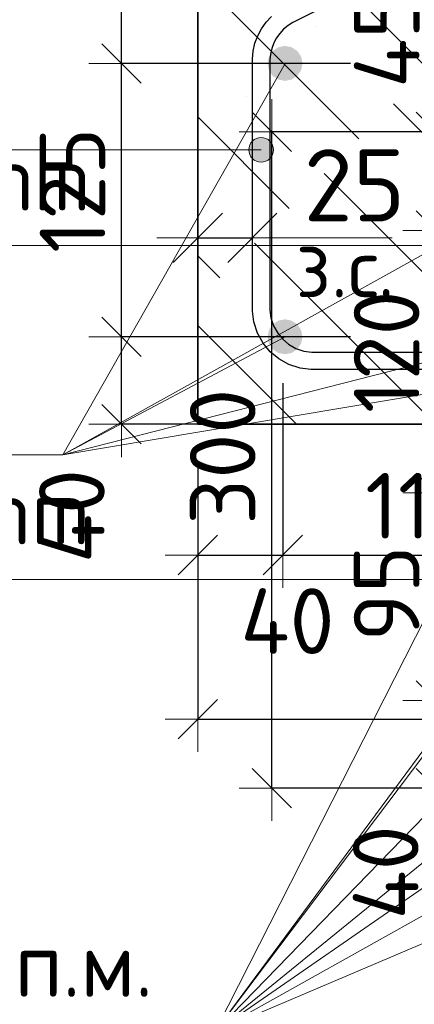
# Model space of a CAD drawing. Header units: metres. Extents: x -38 to 98, y -15 to 21.
# Tile 30 of 124: x 71.964 to 72.145, y 2.993 to 3.443. Entities that reach past the tile are written whole.
import ezdxf

# ---------------------------------------------------------------- set-up
doc = ezdxf.new("R2010")
doc.units = ezdxf.units.M
doc.header["$PDMODE"] = 65
for name, color, linetype, lineweight in [('XR$3$Арм.стержн. Арматура края', 96, 'Continuous', 35), ('XR$3$Арм.стержн.горизонт. 1', 180, 'Continuous', 35), ('XR$3$Размерная линия (1)', 7, 'Continuous', 13), ('XR$3$Размерная линия_ общее', 7, 'Continuous', 13), ('XR$5$Арм.стержн. Арматура края', 96, 'Continuous', 35), ('XR$5$Арм.стержн. Хомут', 240, 'Continuous', 35), ('XR$5$Арм.стержн.горизонт. 1', 180, 'Continuous', 35), ('XR$5$Размерная линия (1)', 7, 'Continuous', 13)]:
    doc.layers.add(name, color=color, linetype=linetype, lineweight=lineweight)
doc.styles.add('ISOCPEUR', font='txt')
doc.dimstyles.new('DIMSTYLE_11', dxfattribs={"dimtxt": 0.033, "dimasz": 0.0375, "dimexe": 0, "dimexo": 0, "dimgap": 0.0165, "dimtad": 2, "dimdec": 0, "dimlfac": 1000, "dimrnd": 1, "dimzin": 12, "dimdsep": 46, "dimtxsty": 'ISOCPEUR', "dimblk1": 'ALL_ML_STRICH', "dimblk2": 'ALL_ML_STRICH', "dimsah": 1, "dimcen": 0, "dimclrd": 7, "dimclre": 256, "dimclrt": 7, "dimadec": 0, "dimazin": 0, "dimtfac": 1, "dimtdec": 0, "dimtix": 1, "dimtmove": 2, "dimatfit": 3, "dimfxl": 0, "dimtvp": 1.2, "dimtzin": 0, "dimlwd": 0, "dimlwe": -3, "dimarcsym": 0})
doc.dimstyles.new('DIMSTYLE_12', dxfattribs={"dimtxt": 0.03, "dimasz": 0.03, "dimexe": 0, "dimexo": 0, "dimgap": 0.015, "dimtad": 2, "dimdec": 0, "dimlfac": 1000, "dimrnd": 1, "dimzin": 12, "dimdsep": 46, "dimtxsty": 'ISOCPEUR', "dimblk1": 'ALL_ML_STRICH', "dimblk2": 'ALL_ML_STRICH', "dimsah": 1, "dimcen": 0, "dimclrd": 7, "dimclre": 256, "dimclrt": 7, "dimadec": 0, "dimazin": 0, "dimtfac": 1, "dimtdec": 0, "dimtix": 1, "dimtmove": 2, "dimatfit": 3, "dimfxl": 0, "dimtzin": 0, "dimlwd": 0, "dimlwe": -3, "dimarcsym": 0})
doc.dimstyles.new('DIMSTYLE_14', dxfattribs={"dimtxt": 0.03, "dimasz": 0.03, "dimexe": 0, "dimexo": 0, "dimgap": 0.015, "dimtad": 2, "dimdec": 0, "dimlfac": 1000, "dimrnd": 1, "dimzin": 12, "dimdsep": 46, "dimtxsty": 'ISOCPEUR', "dimblk1": 'ALL_ML_STRICH', "dimblk2": 'ALL_ML_STRICH', "dimsah": 1, "dimcen": 0, "dimclrd": 7, "dimclre": 256, "dimclrt": 7, "dimadec": 0, "dimazin": 0, "dimtfac": 1, "dimtdec": 0, "dimtix": 1, "dimtmove": 2, "dimatfit": 3, "dimfxl": 0, "dimtvp": 1.2, "dimtzin": 0, "dimlwd": 0, "dimlwe": -3, "dimarcsym": 0})
doc.dimstyles.new('DIMSTYLE_23', dxfattribs={"dimtxt": 0.03, "dimasz": 0.03, "dimexe": 0, "dimexo": 0, "dimgap": 0.015, "dimtad": 2, "dimdec": 0, "dimlfac": 1000, "dimrnd": 5, "dimzin": 12, "dimdsep": 46, "dimtxsty": 'ISOCPEUR', "dimblk1": 'ALL_ML_STRICH', "dimblk2": 'ALL_ML_STRICH', "dimsah": 1, "dimcen": 0, "dimclrd": 7, "dimclre": 256, "dimclrt": 7, "dimadec": 0, "dimazin": 0, "dimtfac": 1, "dimtdec": 0, "dimtix": 1, "dimtmove": 2, "dimatfit": 3, "dimfxl": 0, "dimtvp": 1.2, "dimtzin": 0, "dimlwd": 0, "dimlwe": -3, "dimarcsym": 0})
doc.dimstyles.new('DIMSTYLE_24', dxfattribs={"dimtxt": 0.03, "dimasz": 0.03, "dimexe": 0, "dimexo": 0, "dimgap": 0.015, "dimtad": 2, "dimdec": 0, "dimlfac": 1000, "dimrnd": 5, "dimzin": 12, "dimdsep": 46, "dimtxsty": 'ISOCPEUR', "dimblk1": 'ALL_ML_STRICH', "dimblk2": 'ALL_ML_STRICH', "dimsah": 1, "dimcen": 0, "dimclrd": 7, "dimclre": 256, "dimclrt": 7, "dimadec": 0, "dimazin": 0, "dimtfac": 1, "dimtdec": 0, "dimtix": 1, "dimtmove": 2, "dimatfit": 3, "dimfxl": 0, "dimtzin": 0, "dimlwd": 0, "dimlwe": -3, "dimarcsym": 0})
doc.dimstyles.new('DIMSTYLE_31', dxfattribs={"dimtxt": 0.03, "dimasz": 0.03, "dimexe": 0, "dimexo": 0, "dimgap": 0.015, "dimtad": 0, "dimdec": 0, "dimlfac": 1000, "dimrnd": 5, "dimzin": 12, "dimdsep": 46, "dimtxsty": 'ISOCPEUR', "dimblk1": 'ALL_ML_STRICH', "dimblk2": 'ALL_ML_STRICH', "dimsah": 1, "dimcen": 0, "dimclrd": 7, "dimclre": 256, "dimclrt": 7, "dimadec": 0, "dimazin": 0, "dimtfac": 1, "dimtdec": 0, "dimtix": 1, "dimtmove": 2, "dimatfit": 3, "dimfxl": 0, "dimtvp": 1.2, "dimtzin": 0, "dimlwd": 0, "dimlwe": -3, "dimarcsym": 0})
doc.dimstyles.new('DIMSTYLE_32', dxfattribs={"dimtxt": 0.03, "dimasz": 0.03, "dimexe": 0, "dimexo": 0, "dimgap": 0.015, "dimtad": 0, "dimdec": 0, "dimlfac": 1000, "dimrnd": 5, "dimzin": 12, "dimdsep": 46, "dimtxsty": 'ISOCPEUR', "dimblk1": 'ALL_ML_STRICH', "dimblk2": 'ALL_ML_STRICH', "dimsah": 1, "dimcen": 0, "dimclrd": 7, "dimclre": 256, "dimclrt": 7, "dimadec": 0, "dimazin": 0, "dimtfac": 1, "dimtdec": 0, "dimtix": 1, "dimtmove": 2, "dimatfit": 3, "dimfxl": 0, "dimtvp": 1.2, "dimtzin": 0, "dimlwd": 0, "dimlwe": -3, "dimarcsym": 0})

# ---------------------------------------------------------------- blocks, each defined once
blk = doc.blocks.new('ALL_ML_STRICH')
at = {"color": 0, "linetype": 'ByBlock', "lineweight": -2}
for p, q in [((0, -0.5), (0, 0.5)), ((-0.3, -0.3), (0.3, 0.3)), ((-1, 0), (0.5, 0))]:
    blk.add_line(p, q, dxfattribs=at)
blk = doc.blocks.new('*D233')
at = {"layer": 'DEFPOINTS', "color": 7, "linetype": 'Continuous', "lineweight": 13, "transparency": 33554687}
for p in [(72.04592, 3.34356), (72.04592, 3.30857), (72.07092, 3.30357)]:
    blk.add_point(p, dxfattribs=at)
at = {"layer": 'XR$3$Размерная линия_ общее', "color": 253, "linetype": 'Continuous', "lineweight": -2, "true_color": 0xa0a0a0, "transparency": 33554687}
for p, q in [((72.04592, 3.32857), (72.04592, 3.34356)), ((72.07092, 3.32357), (72.07092, 3.34356))]:
    blk.add_line(p, q, dxfattribs=at)
at = {"layer": 'XR$3$Размерная линия_ общее', "color": 7, "linetype": 'Continuous', "lineweight": -2, "transparency": 33554687}
blk.add_line((72.04592, 3.34356), (72.07092, 3.34356), dxfattribs=at)
at = {"layer": 'XR$3$Размерная линия_ общее', "color": 7, "linetype": 'Continuous', "lineweight": 13, "transparency": 33554687, "xscale": 0.0375, "yscale": 0.0375, "zscale": 0.0375, "rotation": 180}
blk.add_blockref('ALL_ML_STRICH', (72.04592, 3.34356), dxfattribs=at)
at = {"layer": 'XR$3$Размерная линия_ общее', "color": 7, "linetype": 'Continuous', "lineweight": 13, "transparency": 33554687, "xscale": 0.0375, "yscale": 0.0375, "zscale": 0.0375}
blk.add_blockref('ALL_ML_STRICH', (72.07092, 3.34356), dxfattribs=at)
at = {"layer": 'XR$3$Размерная линия_ общее', "color": 7, "linetype": 'Continuous', "lineweight": 13, "transparency": 33554687, "insert": (72.11764, 3.36756), "char_height": 0.033, "width": 0.066, "attachment_point": 5, "style": 'ISOCPEUR'}
blk.add_mtext('\\A1;{25}', dxfattribs=at)
at = {"layer": 'XR$3$Размерная линия_ общее', "color": 7, "linetype": 'Continuous', "lineweight": 13, "transparency": 33554687, "insert": (72.09069, 3.34335), "char_height": 0.027, "width": 0.00135, "attachment_point": 1, "line_spacing_factor": 0.60241, "style": 'ISOCPEUR'}
blk.add_mtext('з.с.', dxfattribs=at)
blk = doc.blocks.new('*D234')
at = {"layer": 'DEFPOINTS', "color": 7, "linetype": 'Continuous', "lineweight": 13, "transparency": 33554687}
for p in [(72.13584, 3.29831), (72.01108, 3.25831), (72.09592, 3.25831)]:
    blk.add_point(p, dxfattribs=at)
at = {"layer": 'XR$3$Размерная линия (1)', "color": 9, "linetype": 'Continuous', "lineweight": -2, "true_color": 0xc7c7c7, "transparency": 33554687}
for p, q in [((72.11584, 3.29831), (72.01108, 3.29831)), ((72.07592, 3.25831), (72.01108, 3.25831))]:
    blk.add_line(p, q, dxfattribs=at)
at = {"layer": 'XR$3$Размерная линия (1)', "color": 7, "linetype": 'Continuous', "lineweight": -2, "transparency": 33554687}
blk.add_line((72.01108, 3.25831), (72.01108, 3.29831), dxfattribs=at)
at = {"layer": 'XR$3$Размерная линия (1)', "color": 7, "linetype": 'Continuous', "lineweight": 13, "transparency": 33554687, "xscale": 0.03, "yscale": 0.03, "zscale": 0.03}
for p, rotation in [((72.01108, 3.29831), 90), ((72.01108, 3.25831), 270)]:
    blk.add_blockref('ALL_ML_STRICH', p, dxfattribs=dict(at, rotation=rotation))
at = {"layer": 'XR$3$Размерная линия (1)', "color": 7, "linetype": 'Continuous', "lineweight": 13, "transparency": 33554687, "insert": (71.98829, 3.21632), "char_height": 0.03, "width": 0.06, "attachment_point": 5, "rotation": 90, "style": 'ISOCPEUR'}
blk.add_mtext('\\A1;{40}', dxfattribs=at)
blk = doc.blocks.new('*D235')
at = {"layer": 'DEFPOINTS', "color": 7, "linetype": 'Continuous', "lineweight": 13, "transparency": 33554687}
for p in [(72.13584, 3.42331), (72.01108, 3.29831), (72.13584, 3.29831)]:
    blk.add_point(p, dxfattribs=at)
at = {"layer": 'XR$3$Размерная линия (1)', "color": 9, "linetype": 'Continuous', "lineweight": -2, "true_color": 0xc7c7c7, "transparency": 33554687}
for p, q in [((72.11584, 3.42331), (72.01108, 3.42331)), ((72.11584, 3.29831), (72.01108, 3.29831))]:
    blk.add_line(p, q, dxfattribs=at)
at = {"layer": 'XR$3$Размерная линия (1)', "color": 7, "linetype": 'Continuous', "lineweight": -2, "transparency": 33554687}
blk.add_line((72.01108, 3.29831), (72.01108, 3.42331), dxfattribs=at)
at = {"layer": 'XR$3$Размерная линия (1)', "color": 7, "linetype": 'Continuous', "lineweight": 13, "transparency": 33554687, "xscale": 0.03, "yscale": 0.03, "zscale": 0.03}
for p, rotation in [((72.01108, 3.42331), 90), ((72.01108, 3.29831), 270)]:
    blk.add_blockref('ALL_ML_STRICH', p, dxfattribs=dict(at, rotation=rotation))
at = {"layer": 'XR$3$Размерная линия (1)', "color": 7, "linetype": 'Continuous', "lineweight": 13, "transparency": 33554687, "insert": (71.98858, 3.36531), "char_height": 0.03, "width": 0.09, "attachment_point": 5, "rotation": 90, "style": 'ISOCPEUR'}
blk.add_mtext('\\A1;{125}', dxfattribs=at)
blk = doc.blocks.new('*D236')
at = {"layer": 'DEFPOINTS', "color": 7, "linetype": 'Continuous', "lineweight": 13, "transparency": 33554687}
for p in [(72.04592, 3.45831), (72.01108, 3.42331), (72.13584, 3.42331)]:
    blk.add_point(p, dxfattribs=at)
at = {"layer": 'XR$3$Размерная линия (1)', "color": 9, "linetype": 'Continuous', "lineweight": -2, "true_color": 0xc7c7c7, "transparency": 33554687}
for p, q in [((72.01108, 3.45831), (72.01108, 3.45831)), ((72.11584, 3.42331), (72.01108, 3.42331))]:
    blk.add_line(p, q, dxfattribs=at)
at = {"layer": 'XR$3$Размерная линия (1)', "color": 7, "linetype": 'Continuous', "lineweight": -2, "transparency": 33554687}
blk.add_line((72.01108, 3.42331), (72.01108, 3.45831), dxfattribs=at)
at = {"layer": 'XR$3$Размерная линия (1)', "color": 7, "linetype": 'Continuous', "lineweight": 13, "transparency": 33554687, "xscale": 0.03, "yscale": 0.03, "zscale": 0.03}
for p, rotation in [((72.01108, 3.45831), 90), ((72.01108, 3.42331), 270)]:
    blk.add_blockref('ALL_ML_STRICH', p, dxfattribs=dict(at, rotation=rotation))
at = {"layer": 'XR$3$Размерная линия (1)', "color": 7, "linetype": 'Continuous', "lineweight": 13, "transparency": 33554687, "insert": (72.08006, 3.50299), "char_height": 0.03, "width": 0.06, "attachment_point": 5, "rotation": 90, "style": 'ISOCPEUR'}
blk.add_mtext('\\A1;{35}', dxfattribs=at)
blk = doc.blocks.new('*D248')
at = {"layer": 'DEFPOINTS', "color": 7, "linetype": 'Continuous', "lineweight": 13, "transparency": 33554687}
for p in [(72.04592, 3.25831), (72.34592, 3.25831), (72.04592, 3.12355)]:
    blk.add_point(p, dxfattribs=at)
at = {"layer": 'XR$3$Размерная линия (1)', "color": 9, "linetype": 'Continuous', "lineweight": -2, "true_color": 0xc7c7c7, "transparency": 33554687}
for p, q in [((72.04592, 3.23831), (72.04592, 3.12355)), ((72.34592, 3.23831), (72.34592, 3.12355))]:
    blk.add_line(p, q, dxfattribs=at)
at = {"layer": 'XR$3$Размерная линия (1)', "color": 7, "linetype": 'Continuous', "lineweight": -2, "transparency": 33554687}
blk.add_line((72.04592, 3.12355), (72.34592, 3.12355), dxfattribs=at)
at = {"layer": 'XR$3$Размерная линия (1)', "color": 7, "linetype": 'Continuous', "lineweight": 13, "transparency": 33554687, "xscale": 0.03, "yscale": 0.03, "zscale": 0.03, "rotation": 180}
blk.add_blockref('ALL_ML_STRICH', (72.04592, 3.12355), dxfattribs=at)
at = {"layer": 'XR$3$Размерная линия (1)', "color": 7, "linetype": 'Continuous', "lineweight": 13, "transparency": 33554687, "xscale": 0.03, "yscale": 0.03, "zscale": 0.03}
blk.add_blockref('ALL_ML_STRICH', (72.34592, 3.12355), dxfattribs=at)
at = {"layer": 'XR$3$Размерная линия (1)', "color": 7, "linetype": 'Continuous', "lineweight": 13, "transparency": 33554687, "insert": (72.19717, 3.14605), "char_height": 0.03, "width": 0.075, "attachment_point": 5, "style": 'ISOCPEUR'}
blk.add_mtext('\\W0.83;\\A1;{300}', dxfattribs=at)
blk = doc.blocks.new('*D249')
at = {"layer": 'DEFPOINTS', "color": 7, "linetype": 'Continuous', "lineweight": 13, "transparency": 33554687}
for p in [(72.08479, 3.29718), (72.04592, 3.25831), (72.04592, 3.19855)]:
    blk.add_point(p, dxfattribs=at)
at = {"layer": 'XR$3$Размерная линия (1)', "color": 9, "linetype": 'Continuous', "lineweight": -2, "true_color": 0xc7c7c7, "transparency": 33554687}
for p, q in [((72.08479, 3.27718), (72.08479, 3.19855)), ((72.04592, 3.23831), (72.04592, 3.19855))]:
    blk.add_line(p, q, dxfattribs=at)
at = {"layer": 'XR$3$Размерная линия (1)', "color": 7, "linetype": 'Continuous', "lineweight": -2, "transparency": 33554687}
blk.add_line((72.04592, 3.19855), (72.08479, 3.19855), dxfattribs=at)
at = {"layer": 'XR$3$Размерная линия (1)', "color": 7, "linetype": 'Continuous', "lineweight": 13, "transparency": 33554687, "xscale": 0.03, "yscale": 0.03, "zscale": 0.03, "rotation": 180}
blk.add_blockref('ALL_ML_STRICH', (72.04592, 3.19855), dxfattribs=at)
at = {"layer": 'XR$3$Размерная линия (1)', "color": 7, "linetype": 'Continuous', "lineweight": 13, "transparency": 33554687, "xscale": 0.03, "yscale": 0.03, "zscale": 0.03}
blk.add_blockref('ALL_ML_STRICH', (72.08479, 3.19855), dxfattribs=at)
at = {"layer": 'XR$3$Размерная линия (1)', "color": 7, "linetype": 'Continuous', "lineweight": 13, "transparency": 33554687, "insert": (72.08696, 3.16833), "char_height": 0.03, "width": 0.06, "attachment_point": 5, "style": 'ISOCPEUR'}
blk.add_mtext('\\A1;{40}', dxfattribs=at)
blk = doc.blocks.new('*D250')
at = {"layer": 'DEFPOINTS', "color": 7, "linetype": 'Continuous', "lineweight": 13, "transparency": 33554687}
for p in [(72.08479, 3.29718), (72.19584, 3.29831), (72.08479, 3.19855)]:
    blk.add_point(p, dxfattribs=at)
at = {"layer": 'XR$3$Размерная линия (1)', "color": 9, "linetype": 'Continuous', "lineweight": -2, "true_color": 0xc7c7c7, "transparency": 33554687}
for p, q in [((72.08479, 3.27718), (72.08479, 3.19855)), ((72.19584, 3.27831), (72.19584, 3.19855))]:
    blk.add_line(p, q, dxfattribs=at)
at = {"layer": 'XR$3$Размерная линия (1)', "color": 7, "linetype": 'Continuous', "lineweight": -2, "transparency": 33554687}
blk.add_line((72.08479, 3.19855), (72.19584, 3.19855), dxfattribs=at)
at = {"layer": 'XR$3$Размерная линия (1)', "color": 7, "linetype": 'Continuous', "lineweight": 13, "transparency": 33554687, "xscale": 0.03, "yscale": 0.03, "zscale": 0.03, "rotation": 180}
blk.add_blockref('ALL_ML_STRICH', (72.08479, 3.19855), dxfattribs=at)
at = {"layer": 'XR$3$Размерная линия (1)', "color": 7, "linetype": 'Continuous', "lineweight": 13, "transparency": 33554687, "xscale": 0.03, "yscale": 0.03, "zscale": 0.03}
blk.add_blockref('ALL_ML_STRICH', (72.19584, 3.19855), dxfattribs=at)
at = {"layer": 'XR$3$Размерная линия (1)', "color": 7, "linetype": 'Continuous', "lineweight": 13, "transparency": 33554687, "insert": (72.14781, 3.22105), "char_height": 0.03, "width": 0.09, "attachment_point": 5, "style": 'ISOCPEUR'}
blk.add_mtext('\\A1;{110}', dxfattribs=at)
blk = doc.blocks.new('*D420')
at = {"layer": 'DEFPOINTS', "color": 7, "linetype": 'Continuous', "lineweight": 13, "transparency": 33554687}
for p in [(72.20018, 3.39197), (72.07983, 3.09197), (72.20014, 3.09197)]:
    blk.add_point(p, dxfattribs=at)
at = {"layer": 'XR$5$Размерная линия (1)', "color": 9, "linetype": 'Continuous', "lineweight": -2, "true_color": 0xc7c7c7, "transparency": 33554687}
for p, q in [((72.18018, 3.39197), (72.07983, 3.39197)), ((72.18014, 3.09197), (72.07983, 3.09197))]:
    blk.add_line(p, q, dxfattribs=at)
at = {"layer": 'XR$5$Размерная линия (1)', "color": 7, "linetype": 'Continuous', "lineweight": -2, "transparency": 33554687}
blk.add_line((72.07983, 3.09197), (72.07983, 3.39197), dxfattribs=at)
at = {"layer": 'XR$5$Размерная линия (1)', "color": 7, "linetype": 'Continuous', "lineweight": 13, "transparency": 33554687, "xscale": 0.03, "yscale": 0.03, "zscale": 0.03}
for p, rotation in [((72.07983, 3.39197), 90), ((72.07983, 3.09197), 270)]:
    blk.add_blockref('ALL_ML_STRICH', p, dxfattribs=dict(at, rotation=rotation))
at = {"layer": 'XR$5$Размерная линия (1)', "color": 7, "linetype": 'Continuous', "lineweight": 13, "transparency": 33554687, "insert": (72.05733, 3.24347), "char_height": 0.03, "width": 0.09, "attachment_point": 5, "rotation": 90, "style": 'ISOCPEUR'}
blk.add_mtext('\\A1;{300}', dxfattribs=at)
blk = doc.blocks.new('*D656')
at = {"layer": 'DEFPOINTS', "color": 7, "linetype": 'Continuous', "lineweight": 13, "transparency": 33554687}
for p in [(72.2401, 3.13197), (72.15483, 3.09197), (72.20014, 3.09197)]:
    blk.add_point(p, dxfattribs=at)
at = {"layer": 'XR$5$Размерная линия (1)', "color": 9, "linetype": 'Continuous', "lineweight": -2, "true_color": 0xc7c7c7, "transparency": 33554687}
for p, q in [((72.2201, 3.13197), (72.15483, 3.13197)), ((72.18014, 3.09197), (72.15483, 3.09197))]:
    blk.add_line(p, q, dxfattribs=at)
at = {"layer": 'XR$5$Размерная линия (1)', "color": 7, "linetype": 'Continuous', "lineweight": -2, "transparency": 33554687}
blk.add_line((72.15483, 3.09197), (72.15483, 3.13197), dxfattribs=at)
at = {"layer": 'XR$5$Размерная линия (1)', "color": 7, "linetype": 'Continuous', "lineweight": 13, "transparency": 33554687, "xscale": 0.03, "yscale": 0.03, "zscale": 0.03}
for p, rotation in [((72.15483, 3.13197), 90), ((72.15483, 3.09197), 270)]:
    blk.add_blockref('ALL_ML_STRICH', p, dxfattribs=dict(at, rotation=rotation))
at = {"layer": 'XR$5$Размерная линия (1)', "color": 7, "linetype": 'Continuous', "lineweight": 13, "transparency": 33554687, "insert": (72.13193, 3.05341), "char_height": 0.03, "width": 0.06, "attachment_point": 5, "rotation": 90, "style": 'ISOCPEUR'}
blk.add_mtext('\\A1;{40}', dxfattribs=at)
blk = doc.blocks.new('*D657')
at = {"layer": 'DEFPOINTS', "color": 7, "linetype": 'Continuous', "lineweight": 13, "transparency": 33554687}
for p in [(72.2401, 3.22697), (72.15483, 3.13197), (72.2401, 3.13197)]:
    blk.add_point(p, dxfattribs=at)
at = {"layer": 'XR$5$Размерная линия (1)', "color": 9, "linetype": 'Continuous', "lineweight": -2, "true_color": 0xc7c7c7, "transparency": 33554687}
for p, q in [((72.2201, 3.22697), (72.15483, 3.22697)), ((72.2201, 3.13197), (72.15483, 3.13197))]:
    blk.add_line(p, q, dxfattribs=at)
at = {"layer": 'XR$5$Размерная линия (1)', "color": 7, "linetype": 'Continuous', "lineweight": -2, "transparency": 33554687}
blk.add_line((72.15483, 3.13197), (72.15483, 3.22697), dxfattribs=at)
at = {"layer": 'XR$5$Размерная линия (1)', "color": 7, "linetype": 'Continuous', "lineweight": 13, "transparency": 33554687, "xscale": 0.03, "yscale": 0.03, "zscale": 0.03}
for p, rotation in [((72.15483, 3.22697), 90), ((72.15483, 3.13197), 270)]:
    blk.add_blockref('ALL_ML_STRICH', p, dxfattribs=dict(at, rotation=rotation))
at = {"layer": 'XR$5$Размерная линия (1)', "color": 7, "linetype": 'Continuous', "lineweight": 13, "transparency": 33554687, "insert": (72.13233, 3.18097), "char_height": 0.03, "width": 0.06, "attachment_point": 5, "rotation": 90, "style": 'ISOCPEUR'}
blk.add_mtext('\\A1;{95}', dxfattribs=at)
blk = doc.blocks.new('*D658')
at = {"layer": 'DEFPOINTS', "color": 7, "linetype": 'Continuous', "lineweight": 13, "transparency": 33554687}
for p in [(72.2401, 3.34697), (72.15483, 3.22697), (72.2401, 3.22697)]:
    blk.add_point(p, dxfattribs=at)
at = {"layer": 'XR$5$Размерная линия (1)', "color": 9, "linetype": 'Continuous', "lineweight": -2, "true_color": 0xc7c7c7, "transparency": 33554687}
for p, q in [((72.2201, 3.34697), (72.15483, 3.34697)), ((72.2201, 3.22697), (72.15483, 3.22697))]:
    blk.add_line(p, q, dxfattribs=at)
at = {"layer": 'XR$5$Размерная линия (1)', "color": 7, "linetype": 'Continuous', "lineweight": -2, "transparency": 33554687}
blk.add_line((72.15483, 3.22697), (72.15483, 3.34697), dxfattribs=at)
at = {"layer": 'XR$5$Размерная линия (1)', "color": 7, "linetype": 'Continuous', "lineweight": 13, "transparency": 33554687, "xscale": 0.03, "yscale": 0.03, "zscale": 0.03}
for p, rotation in [((72.15483, 3.34697), 90), ((72.15483, 3.22697), 270)]:
    blk.add_blockref('ALL_ML_STRICH', p, dxfattribs=dict(at, rotation=rotation))
at = {"layer": 'XR$5$Размерная линия (1)', "color": 7, "linetype": 'Continuous', "lineweight": 13, "transparency": 33554687, "insert": (72.13233, 3.29147), "char_height": 0.03, "width": 0.09, "attachment_point": 5, "rotation": 90, "style": 'ISOCPEUR'}
blk.add_mtext('\\A1;{120}', dxfattribs=at)
blk = doc.blocks.new('*D659')
at = {"layer": 'DEFPOINTS', "color": 7, "linetype": 'Continuous', "lineweight": 13, "transparency": 33554687}
for p in [(72.20014, 3.39197), (72.15483, 3.34697), (72.2401, 3.34697)]:
    blk.add_point(p, dxfattribs=at)
at = {"layer": 'XR$5$Размерная линия (1)', "color": 9, "linetype": 'Continuous', "lineweight": -2, "true_color": 0xc7c7c7, "transparency": 33554687}
for p, q in [((72.18014, 3.39197), (72.15483, 3.39197)), ((72.2201, 3.34697), (72.15483, 3.34697))]:
    blk.add_line(p, q, dxfattribs=at)
at = {"layer": 'XR$5$Размерная линия (1)', "color": 7, "linetype": 'Continuous', "lineweight": -2, "transparency": 33554687}
blk.add_line((72.15483, 3.34697), (72.15483, 3.39197), dxfattribs=at)
at = {"layer": 'XR$5$Размерная линия (1)', "color": 7, "linetype": 'Continuous', "lineweight": 13, "transparency": 33554687, "xscale": 0.03, "yscale": 0.03, "zscale": 0.03}
for p, rotation in [((72.15483, 3.39197), 90), ((72.15483, 3.34697), 270)]:
    blk.add_blockref('ALL_ML_STRICH', p, dxfattribs=dict(at, rotation=rotation))
at = {"layer": 'XR$5$Размерная линия (1)', "color": 7, "linetype": 'Continuous', "lineweight": 13, "transparency": 33554687, "insert": (72.13243, 3.43426), "char_height": 0.03, "width": 0.06, "attachment_point": 5, "rotation": 90, "style": 'ISOCPEUR'}
blk.add_mtext('\\A1;{45}', dxfattribs=at)

msp = doc.modelspace()

# ---------------------------------------------------------------- hatches: boundary and pattern name
at = {"linetype": 'Continuous', "lineweight": 13, "transparency": 33554687}
h = msp.add_hatch(dxfattribs=at)
h.set_pattern_fill('__________540', scale=0.015, style=0, pattern_type=2)
h.set_pattern_definition([(135, (0, 0), (-0.031819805, -0.031819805), [0.4, -0.05, 0, -0.05]), (135, (-0.01591, -0.01591), (-0.031819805, -0.031819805), [0.8, -0.1, 0.1, -0.1])])
h.paths.add_polyline_path([(72.34592, 3.61831), (72.12592, 3.61831), (72.12592, 3.49831), (72.04592, 3.45831), (72.04592, 3.25831), (72.34592, 3.25831)], flags=0)
at = {"layer": 'XR$3$Арм.стержн. Арматура края', "linetype": 'Continuous', "lineweight": 13, "transparency": 33554687}
for points in [[(72.07008, 3.38098), (72.07008, 3.3866), (72.06929, 3.38379)], [(72.07008, 3.3866), (72.0721, 3.37895), (72.0721, 3.38863)], [(72.07008, 3.3866), (72.07008, 3.38098), (72.0721, 3.37895)], [(72.0721, 3.38863), (72.07492, 3.37816), (72.07492, 3.38941)], [(72.0721, 3.38863), (72.0721, 3.37895), (72.07492, 3.37816)], [(72.07492, 3.38941), (72.07492, 3.37816), (72.07773, 3.37895)], [(72.07492, 3.38941), (72.07773, 3.37895), (72.07773, 3.38863)], [(72.07773, 3.38863), (72.07773, 3.37895), (72.07975, 3.38098)], [(72.07773, 3.38863), (72.07975, 3.38098), (72.07975, 3.3866)], [(72.07975, 3.3866), (72.07975, 3.38098), (72.08054, 3.38379)]]:
    msp.add_hatch(color=7, dxfattribs=at).paths.add_polyline_path(points)
at = {"layer": 'XR$3$Арм.стержн.горизонт. 1', "linetype": 'Continuous', "lineweight": 50, "transparency": 33554687}
for points in [[(72.09384, 3.42331), (72.09323, 3.42637), (72.0915, 3.42896), (72.0889, 3.4307), (72.08584, 3.43131), (72.08278, 3.4307), (72.08018, 3.42896), (72.07845, 3.42637), (72.07784, 3.42331), (72.07845, 3.42025), (72.08018, 3.41765), (72.08278, 3.41592), (72.08584, 3.41531), (72.0889, 3.41592), (72.0915, 3.41765), (72.09323, 3.42025)], [(72.09384, 3.29831), (72.09323, 3.30137), (72.0915, 3.30396), (72.0889, 3.3057), (72.08584, 3.30631), (72.08278, 3.3057), (72.08018, 3.30396), (72.07845, 3.30137), (72.07784, 3.29831), (72.07845, 3.29525), (72.08018, 3.29265), (72.08278, 3.29092), (72.08584, 3.29031), (72.0889, 3.29092), (72.0915, 3.29265), (72.09323, 3.29525)]]:
    msp.add_hatch(color=7, dxfattribs=at).paths.add_polyline_path(points)

# ---------------------------------------------------------------- linework, layer by layer
at = {"color": 7, "linetype": 'Continuous', "lineweight": 35, "transparency": 33554687}
for p, q in [((72.04592, 3.45831), (72.04592, 3.25831)), ((72.04592, 3.25831), (72.34592, 3.25831))]:
    msp.add_line(p, q, dxfattribs=at)
at = {"color": 7, "linetype": 'Continuous', "lineweight": 13, "transparency": 33554687}
msp.add_line((72.07092, 3.34356), (72.13492, 3.34356), dxfattribs=at)
at = {"layer": 'XR$3$Арм.стержн. Арматура края', "color": 7, "linetype": 'Continuous', "lineweight": 13, "transparency": 33554687}
for p, q in [((72.07492, 3.38941), (72.07492, 3.38941)), ((71.68599, 3.38379), (72.05399, 3.38379)), ((72.05399, 3.38379), (72.07492, 3.38379)), ((72.06929, 3.38379), (72.06929, 3.38379)), ((72.08054, 3.38379), (72.08054, 3.38379)), ((72.07492, 3.37816), (72.07492, 3.37816))]:
    msp.add_line(p, q, dxfattribs=at)
at = {"layer": 'XR$3$Арм.стержн. Арматура края', "color": 40, "linetype": 'Continuous', "lineweight": 25, "transparency": 33554687}
for points in [[(72.37151, 3.58294), (72.0895, 3.44206), (72.08727, 3.44066), (72.08521, 3.43896), (72.0834, 3.43701), (72.08191, 3.43493), (72.08071, 3.43266), (72.07977, 3.43017), (72.07918, 3.42757), (72.07892, 3.42495), (72.07892, 3.31054), (72.07942, 3.30692), (72.08063, 3.30326), (72.08251, 3.29991), (72.08478, 3.29718), (72.08751, 3.2949), (72.09087, 3.29302), (72.09453, 3.29181), (72.09815, 3.29131), (72.29368, 3.29131)], [(72.29424, 3.28331), (72.09759, 3.28331), (72.09271, 3.28399), (72.08763, 3.28566), (72.08296, 3.28828), (72.07911, 3.2915), (72.07589, 3.29535), (72.07327, 3.30002), (72.07159, 3.3051), (72.07092, 3.30998), (72.07092, 3.42535), (72.07127, 3.42886), (72.0721, 3.43248), (72.0734, 3.43596), (72.07509, 3.43914), (72.07718, 3.44208), (72.07971, 3.4448)]]:
    msp.add_lwpolyline(points, dxfattribs=at)
at = {"layer": 'XR$3$Арм.стержн. Арматура края', "color": 7, "linetype": 'Continuous', "lineweight": 13, "transparency": 33554687}
msp.add_circle((72.07492, 3.38379), 0.00563, dxfattribs=at)
at = {"layer": 'XR$3$Арм.стержн.горизонт. 1', "color": 7, "linetype": 'Continuous', "lineweight": 13, "transparency": 33554687}
for p, q in [((71.9842, 3.24427), (72.30592, 3.42331)), ((71.9842, 3.24427), (72.08584, 3.42331)), ((71.9842, 3.24427), (72.08584, 3.29831)), ((71.9842, 3.24427), (72.19584, 3.29831)), ((71.9842, 3.24427), (72.30592, 3.29831)), ((71.6982, 3.24427), (71.9842, 3.24427))]:
    msp.add_line(p, q, dxfattribs=at)
at = {"layer": 'XR$5$Арм.стержн. Арматура края', "color": 7, "linetype": 'Continuous', "lineweight": 13, "transparency": 33554687}
for p, q in [((71.74533, 3.33998), (72.05533, 3.33998)), ((72.05533, 3.33998), (72.23014, 3.33998))]:
    msp.add_line(p, q, dxfattribs=at)
at = {"layer": 'XR$5$Арм.стержн. Хомут', "color": 7, "linetype": 'Continuous', "lineweight": 13, "transparency": 33554687}
for p, q in [((71.75307, 3.18739), (72.03607, 3.18739)), ((72.03607, 3.18739), (72.2291, 3.18739))]:
    msp.add_line(p, q, dxfattribs=at)
at = {"layer": 'XR$5$Арм.стержн.горизонт. 1', "color": 7, "linetype": 'Continuous', "lineweight": 13, "transparency": 33554687}
for q in [(72.4101, 3.34697), (72.2401, 3.34697), (72.32503, 3.34697), (72.41014, 3.22697), (72.24006, 3.22697), (72.41014, 3.13197), (72.32506, 3.13197), (72.24006, 3.13197)]:
    msp.add_line((72.05367, 2.98056), q, dxfattribs=at)

# ---------------------------------------------------------------- texts
at = {"layer": 'XR$5$Арм.стержн. Арматура края', "color": 7, "linetype": 'Continuous', "lineweight": 25, "transparency": 33554687, "insert": (71.76683, 3.35598), "char_height": 0.03, "width": 0.2806692, "attachment_point": 7, "style": 'ISOCPEUR'}
msp.add_mtext('\\W0.92;ø10 L=1135mm ', dxfattribs=at)
at = {"layer": 'XR$5$Арм.стержн. Хомут', "color": 7, "linetype": 'Continuous', "lineweight": 25, "transparency": 33554687, "insert": (71.76557, 3.20339), "char_height": 0.03, "width": 0.2722217, "attachment_point": 7, "style": 'ISOCPEUR'}
msp.add_mtext('\\W0.96;ø8 L=1000mm ', dxfattribs=at)
at = {"layer": 'XR$5$Арм.стержн.горизонт. 1', "color": 7, "linetype": 'Continuous', "lineweight": 25, "transparency": 33554687, "insert": (71.84767, 2.99656), "char_height": 0.03, "width": 0.1999832, "attachment_point": 7, "style": 'ISOCPEUR'}
msp.add_mtext('\\W0.94;ø16 L=п.м.', dxfattribs=at)

# ---------------------------------------------------------------- dimensions: what is measured, and where the dimension line sits
at = {"layer": 'XR$3$Размерная линия (1)', "color": 7, "linetype": 'Continuous', "lineweight": 13, "transparency": 33554687}
for base, p1, p2, dimstyle, picture, middle in [((72.01108, 3.45831), (72.11584, 3.42331), (72.01108, 3.45831), 'DIMSTYLE_31', '*D236', (72.08006, 3.50299)), ((72.01108, 3.42331), (72.11584, 3.29831), (72.11584, 3.42331), 'DIMSTYLE_24', '*D235', (71.98858, 3.36531)), ((72.01108, 3.29831), (72.07592, 3.25831), (72.11584, 3.29831), 'DIMSTYLE_23', '*D234', (71.98829, 3.21632))]:
    dim = msp.add_linear_dim(base=base, p1=p1, p2=p2, angle=90, dimstyle=dimstyle, override={"dimpost": '<>', "dimclrd": 7, "dimclre": 9, "dimclrt": 7, "dimlwd": 0, "dimlwe": 65533}, dxfattribs=at)
    dim.commit()
    dim.dimension.update_dxf_attribs({"geometry": picture, "text_midpoint": middle, "dimtype": 160})
for base, p1, p2, dimstyle, picture, middle in [((72.08478, 3.19855), (72.04592, 3.23831), (72.08478, 3.27718), 'DIMSTYLE_32', '*D249', (72.08696, 3.16833)), ((72.19584, 3.19855), (72.08478, 3.27718), (72.19584, 3.27831), 'DIMSTYLE_24', '*D250', (72.14781, 3.22105)), ((72.34592, 3.12355), (72.04592, 3.23831), (72.34592, 3.23831), 'DIMSTYLE_24', '*D248', (72.19717, 3.14605))]:
    dim = msp.add_linear_dim(base=base, p1=p1, p2=p2, dimstyle=dimstyle, override={"dimpost": '<>', "dimclrd": 7, "dimclre": 9, "dimclrt": 7, "dimlwd": 0, "dimlwe": 65533}, dxfattribs=at)
    dim.commit()
    dim.dimension.update_dxf_attribs({"geometry": picture, "text_midpoint": middle, "dimtype": 160})
at = {"layer": 'XR$3$Размерная линия_ общее', "color": 7, "linetype": 'Continuous', "lineweight": 13, "transparency": 33554687}
dim = msp.add_linear_dim(base=(72.07092, 3.34356), p1=(72.04592, 3.32857), p2=(72.07092, 3.32357), text='<>\\Xз.с.', dimstyle='DIMSTYLE_11', override={"dimpost": '<>', "dimclrd": 7, "dimclre": 253, "dimclrt": 7, "dimlwd": 0, "dimlwe": 65533}, dxfattribs=at)
dim.commit()
dim.dimension.update_dxf_attribs({"geometry": '*D233', "text_midpoint": (72.11764, 3.36756), "dimtype": 160})
at = {"layer": 'XR$5$Размерная линия (1)', "color": 7, "linetype": 'Continuous', "lineweight": 13, "transparency": 33554687}
for base, p1, p2, dimstyle, picture, middle in [((72.15483, 3.39197), (72.2201, 3.34697), (72.18014, 3.39197), 'DIMSTYLE_14', '*D659', (72.13243, 3.43426)), ((72.07983, 3.39197), (72.18014, 3.09197), (72.18018, 3.39197), 'DIMSTYLE_12', '*D420', (72.05733, 3.24347)), ((72.15483, 3.34697), (72.2201, 3.22697), (72.2201, 3.34697), 'DIMSTYLE_12', '*D658', (72.13233, 3.29147)), ((72.15483, 3.22697), (72.2201, 3.13197), (72.2201, 3.22697), 'DIMSTYLE_12', '*D657', (72.13233, 3.18097)), ((72.15483, 3.13197), (72.18014, 3.09197), (72.2201, 3.13197), 'DIMSTYLE_14', '*D656', (72.13193, 3.05341))]:
    dim = msp.add_linear_dim(base=base, p1=p1, p2=p2, angle=90, dimstyle=dimstyle, override={"dimpost": '<>', "dimclrd": 7, "dimclre": 9, "dimclrt": 7, "dimlwd": 0, "dimlwe": 65533}, dxfattribs=at)
    dim.commit()
    dim.dimension.update_dxf_attribs({"geometry": picture, "text_midpoint": middle, "dimtype": 160})

doc.saveas('drawing.dxf')
